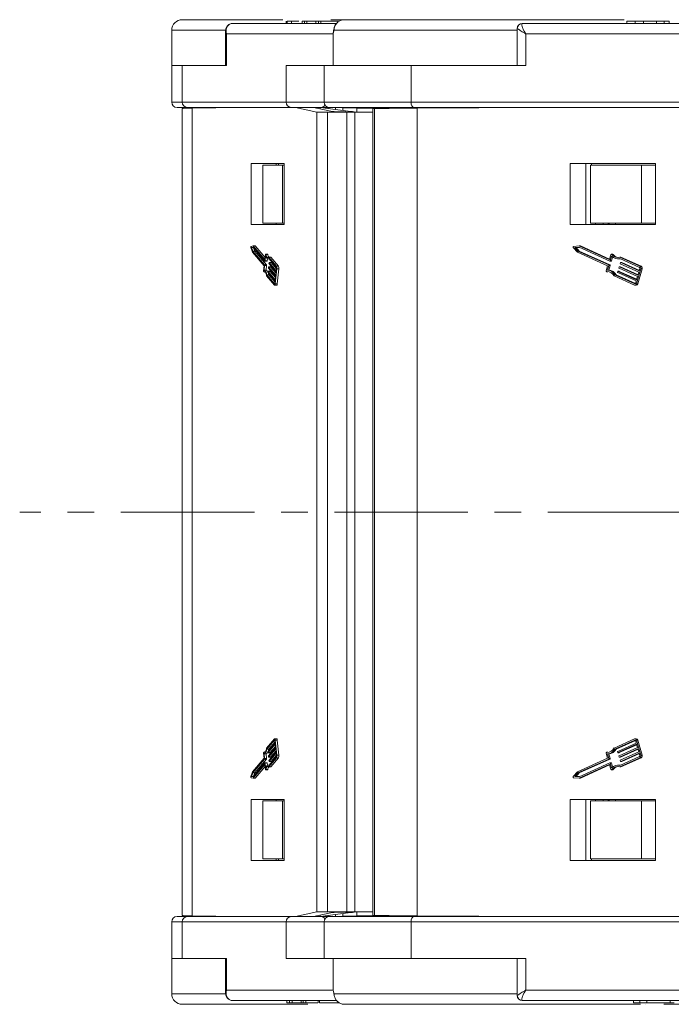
# Model space of a CAD drawing. Header units: millimetres. Extents: x 2816 to 3738, y -75 to 577.
# Tile 3 of 49: x 3105 to 3167, y 76 to 170. Entities that reach past the tile are written whole.
import ezdxf

# ---------------------------------------------------------------- set-up
doc = ezdxf.new("R2010")
doc.units = ezdxf.units.MM
doc.linetypes.add('CENTERX2', pattern=[20.32, 12.7, -2.54, 2.54, -2.54])

msp = doc.modelspace()

# ---------------------------------------------------------------- linework, layer by layer
at = {"color": 7, "linetype": 'Continuous', "lineweight": 15}
for p, q in [((3120.896, 170.081), (3130.478, 170.081)), ((3125.712, 169.731), (3135.592, 169.731)), ((3130.78, 169.956), (3130.78, 169.731)), ((3130.897, 169.931), (3130.897, 169.731)), ((3131.309, 169.931), (3131.309, 169.731)), ((3132.304, 169.931), (3132.304, 169.731)), ((3132.544, 169.931), (3132.304, 169.931)), ((3132.544, 169.931), (3132.544, 169.731)), ((3132.753, 169.931), (3132.544, 169.931)), ((3132.753, 169.931), (3132.753, 169.731)), ((3133.601, 169.931), (3132.753, 169.931)), ((3133.601, 169.931), (3133.601, 169.731)), ((3133.857, 169.931), (3133.601, 169.931)), ((3133.857, 169.931), (3133.857, 169.731)), ((3134.097, 169.931), (3133.857, 169.931)), ((3134.097, 169.931), (3134.097, 169.731)), ((3135.844, 169.931), (3134.097, 169.931)), ((3134.909, 169.931), (3134.909, 169.956)), ((3135.038, 170.081), (3136.318, 170.081)), ((3136.318, 170.081), (3136.314, 170.081)), ((3136.318, 170.081), (3162.963, 170.081)), ((3153.281, 169.731), (3153.289, 169.731)), ((3153.289, 169.731), (3180.237, 169.731)), ((3163.203, 169.956), (3163.203, 169.731)), ((3164.021, 169.931), (3164.021, 169.731)), ((3164.796, 169.931), (3164.796, 169.731)), ((3166.029, 169.931), (3166.029, 169.731)), ((3166.77, 169.931), (3166.77, 169.731)), ((3167.241, 169.731), (3167.241, 169.956)), ((3119.896, 169.081), (3119.896, 165.731)), ((3124.982, 169.081), (3119.896, 169.081)), ((3125.011, 168.992), (3125.011, 165.731)), ((3125.111, 168.731), (3125.111, 165.731)), ((3135.256, 168.731), (3125.111, 168.731)), ((3135.256, 168.731), (3135.256, 165.731)), ((3152.781, 169.081), (3135.331, 169.081)), ((3152.781, 169.231), (3152.781, 165.731)), ((3152.781, 169.231), (3152.791, 169.231)), ((3153.608, 168.731), (3153.608, 165.731)), ((3179.932, 168.731), (3153.608, 168.731)), ((3119.897, 165.731), (3119.896, 165.731)), ((3119.897, 165.731), (3119.897, 162.231)), ((3119.897, 165.731), (3120.897, 165.731)), ((3120.897, 165.731), (3125.111, 165.731)), ((3120.897, 165.731), (3120.897, 162.231)), ((3130.787, 162.231), (3130.787, 165.731)), ((3135.256, 165.731), (3130.787, 165.731)), ((3134.402, 165.731), (3134.402, 162.231)), ((3135.256, 165.731), (3142.673, 165.731)), ((3142.673, 165.731), (3153.608, 165.731)), ((3142.673, 165.731), (3142.673, 162.231)), ((3119.897, 162.231), (3120.897, 162.231)), ((3120.897, 162.231), (3130.787, 162.231)), ((3130.787, 162.231), (3134.402, 162.231)), ((3134.402, 162.231), (3142.673, 162.231)), ((3142.673, 162.231), (3168.335, 162.231)), ((3121.372, 161.731), (3120.397, 161.731)), ((3120.883, 161.634), (3120.883, 123.231)), ((3120.883, 161.634), (3120.883, 123.231)), ((3131.262, 161.731), (3121.372, 161.731)), ((3126.373, 161.731), (3121.847, 161.661)), ((3121.847, 123.231), (3121.847, 161.661)), ((3126.198, 161.728), (3126.21, 161.731)), ((3134.093, 161.731), (3131.262, 161.731)), ((3133.722, 161.281), (3131.68, 161.731)), ((3133.39, 161.731), (3135.053, 161.365)), ((3133.722, 123.231), (3133.722, 161.281)), ((3133.722, 161.281), (3134.719, 161.281)), ((3136.688, 161.387), (3134.028, 161.731)), ((3134.028, 161.731), (3134.028, 161.591)), ((3134.902, 161.731), (3134.093, 161.731)), ((3134.719, 161.281), (3134.719, 123.231)), ((3136.566, 161.281), (3134.719, 161.281)), ((3134.862, 161.623), (3134.862, 161.731)), ((3142.966, 161.731), (3134.902, 161.731)), ((3135.5, 161.541), (3135.5, 161.731)), ((3135.85, 161.312), (3136.482, 161.3)), ((3136.188, 161.452), (3136.188, 161.731)), ((3137.509, 161.661), (3136.188, 161.682)), ((3136.566, 123.231), (3136.566, 161.281)), ((3137.323, 161.281), (3136.566, 161.281)), ((3136.688, 161.387), (3136.688, 161.296)), ((3137.323, 161.281), (3137.323, 123.231)), ((3137.334, 161.281), (3137.323, 161.281)), ((3137.334, 161.281), (3137.334, 123.231)), ((3139.027, 161.281), (3137.334, 161.281)), ((3137.509, 161.281), (3137.509, 161.661)), ((3139.027, 161.632), (3139.027, 123.231)), ((3139.19, 161.634), (3139.19, 123.231)), ((3168.628, 161.731), (3142.966, 161.731)), ((3155.004, 161.731), (3143.261, 161.661)), ((3143.261, 123.231), (3143.261, 161.661)), ((3154.401, 161.727), (3154.443, 161.731)), ((3130.587, 156.381), (3127.466, 156.381)), ((3127.466, 156.381), (3127.466, 150.581)), ((3128.565, 150.731), (3128.565, 156.231)), ((3130.438, 156.231), (3128.565, 156.231)), ((3129.841, 156.231), (3129.841, 156.381)), ((3130.049, 156.231), (3130.049, 156.381)), ((3130.438, 150.731), (3130.438, 156.231)), ((3130.587, 156.231), (3130.438, 156.231)), ((3130.587, 150.581), (3130.587, 156.381)), ((3165.939, 156.381), (3157.839, 156.381)), ((3157.839, 156.381), (3157.839, 150.581)), ((3159.305, 150.581), (3159.305, 156.381)), ((3159.753, 150.731), (3159.753, 156.231)), ((3164.612, 156.231), (3159.753, 156.231)), ((3159.845, 156.231), (3159.845, 156.381)), ((3164.612, 150.731), (3164.612, 156.231)), ((3165.939, 156.231), (3164.612, 156.231)), ((3165.939, 150.581), (3165.939, 156.381)), ((3127.466, 150.581), (3130.587, 150.581)), ((3130.438, 150.731), (3128.565, 150.731)), ((3129.841, 150.581), (3129.841, 150.731)), ((3130.587, 150.731), (3130.438, 150.731)), ((3157.839, 150.581), (3165.939, 150.581)), ((3164.612, 150.731), (3159.753, 150.731)), ((3160.249, 150.581), (3160.249, 150.731)), ((3160.978, 150.581), (3160.978, 150.731)), ((3161.431, 150.581), (3161.431, 150.731)), ((3161.526, 150.581), (3161.526, 150.731)), ((3162.15, 150.731), (3162.15, 150.581)), ((3165.939, 150.731), (3164.612, 150.731)), ((3127.429, 148.403), (3127.581, 147.948)), ((3127.649, 148.547), (3127.442, 148.513)), ((3127.643, 148.418), (3127.49, 148.393)), ((3127.49, 148.393), (3127.602, 148.059)), ((3127.49, 148.393), (3127.665, 148.393)), ((3127.602, 148.059), (3128.73, 146.739)), ((3127.602, 148.059), (3127.792, 148.059)), ((3128.771, 147.099), (3127.643, 148.418)), ((3128.747, 147.262), (3127.649, 148.547)), ((3127.649, 148.547), (3127.839, 148.547)), ((3127.691, 148.363), (3127.792, 148.059)), ((3127.792, 148.059), (3128.92, 146.739)), ((3128.779, 147.448), (3127.839, 148.547)), ((3158.12, 148.403), (3158.514, 147.948)), ((3158.691, 148.547), (3158.153, 148.513)), ((3158.676, 148.418), (3158.279, 148.393)), ((3158.279, 148.393), (3158.569, 148.059)), ((3158.279, 148.393), (3158.397, 148.393)), ((3158.69, 148.412), (3158.397, 148.393)), ((3158.397, 148.393), (3158.686, 148.059)), ((3158.569, 148.059), (3161.495, 146.739)), ((3158.569, 148.059), (3158.686, 148.059)), ((3161.602, 147.099), (3158.676, 148.418)), ((3158.686, 148.059), (3161.612, 146.739)), ((3161.54, 147.262), (3158.691, 148.547)), ((3158.691, 148.547), (3158.809, 148.547)), ((3161.578, 147.298), (3158.809, 148.547)), ((3127.581, 147.948), (3128.688, 146.652)), ((3128.747, 147.262), (3128.754, 147.262)), ((3128.809, 147.715), (3128.76, 147.281)), ((3128.836, 147.581), (3128.784, 147.118)), ((3128.784, 147.118), (3128.974, 147.118)), ((3129.018, 147.757), (3128.828, 147.757)), ((3128.842, 147.738), (3129.032, 147.738)), ((3128.999, 147.34), (3128.974, 147.118)), ((3129.054, 147.326), (3129.158, 147.326)), ((3129.863, 146.5), (3129.132, 147.355)), ((3129.876, 146.62), (3129.134, 147.489)), ((3129.134, 147.489), (3129.324, 147.489)), ((3130.066, 146.62), (3129.324, 147.489)), ((3158.514, 147.948), (3161.387, 146.652)), ((3161.54, 147.262), (3161.558, 147.262)), ((3161.702, 147.715), (3161.573, 147.281)), ((3161.772, 147.581), (3161.635, 147.118)), ((3161.635, 147.118), (3161.752, 147.118)), ((3161.867, 147.757), (3161.75, 147.757)), ((3161.864, 147.497), (3161.752, 147.118)), ((3161.787, 147.738), (3161.904, 147.738)), ((3162.336, 147.326), (3162.453, 147.326)), ((3164.435, 146.5), (3162.539, 147.355)), ((3164.471, 146.62), (3162.545, 147.489)), ((3162.545, 147.489), (3162.662, 147.489)), ((3164.588, 146.62), (3162.662, 147.489)), ((3128.688, 146.652), (3128.635, 146.188)), ((3128.736, 146.698), (3128.683, 146.234)), ((3128.683, 146.234), (3128.873, 146.234)), ((3128.73, 146.739), (3128.92, 146.739)), ((3128.736, 146.698), (3128.926, 146.698)), ((3128.774, 147.097), (3128.964, 147.097)), ((3128.926, 146.698), (3128.873, 146.234)), ((3129.101, 146.474), (3129.108, 146.534)), ((3129.786, 145.639), (3129.107, 146.433)), ((3129.308, 146.555), (3129.118, 146.555)), ((3129.121, 146.553), (3129.799, 145.759)), ((3129.121, 146.553), (3129.311, 146.553)), ((3129.149, 146.893), (3129.156, 146.953)), ((3129.834, 146.058), (3129.155, 146.853)), ((3129.355, 146.974), (3129.165, 146.974)), ((3129.169, 146.972), (3129.847, 146.178)), ((3129.169, 146.972), (3129.359, 146.972)), ((3129.311, 146.553), (3129.822, 145.955)), ((3129.359, 146.972), (3129.87, 146.375)), ((3129.748, 144.935), (3129.912, 146.374)), ((3129.847, 146.178), (3129.875, 146.418)), ((3129.876, 146.62), (3130.066, 146.62)), ((3129.912, 146.374), (3130.102, 146.374)), ((3129.938, 144.935), (3130.102, 146.374)), ((3161.387, 146.652), (3161.25, 146.188)), ((3161.511, 146.698), (3161.373, 146.234)), ((3161.373, 146.234), (3161.491, 146.234)), ((3161.628, 146.698), (3161.491, 146.234)), ((3161.495, 146.739), (3161.612, 146.739)), ((3161.511, 146.698), (3161.628, 146.698)), ((3161.61, 147.097), (3161.728, 147.097)), ((3162.459, 146.474), (3162.477, 146.534)), ((3164.235, 145.639), (3162.475, 146.433)), ((3162.619, 146.555), (3162.501, 146.555)), ((3162.51, 146.553), (3164.271, 145.759)), ((3162.51, 146.553), (3162.628, 146.553)), ((3162.584, 146.893), (3162.601, 146.953)), ((3164.36, 146.058), (3162.599, 146.853)), ((3162.743, 146.974), (3162.626, 146.974)), ((3162.628, 146.553), (3164.285, 145.805)), ((3162.635, 146.972), (3164.395, 146.178)), ((3162.635, 146.972), (3162.752, 146.972)), ((3162.752, 146.972), (3164.409, 146.225)), ((3164.137, 144.935), (3164.563, 146.374)), ((3164.255, 144.935), (3164.681, 146.374)), ((3164.395, 146.178), (3164.466, 146.418)), ((3164.471, 146.62), (3164.588, 146.62)), ((3164.563, 146.374), (3164.681, 146.374)), ((3128.654, 146.102), (3128.713, 146.102)), ((3128.656, 146.102), (3128.712, 146.102)), ((3128.929, 145.69), (3129.671, 144.821)), ((3128.954, 145.796), (3129.685, 144.941)), ((3128.954, 145.796), (3129.144, 145.796)), ((3129.053, 146.054), (3129.06, 146.114)), ((3129.738, 145.219), (3129.059, 146.013)), ((3129.26, 146.135), (3129.07, 146.135)), ((3129.073, 146.133), (3129.752, 145.339)), ((3129.073, 146.133), (3129.263, 146.133)), ((3129.144, 145.796), (3129.726, 145.115)), ((3129.263, 146.133), (3129.774, 145.535)), ((3129.752, 145.339), (3129.786, 145.639)), ((3129.799, 145.759), (3129.834, 146.058)), ((3161.298, 146.102), (3161.415, 146.102)), ((3161.303, 146.102), (3161.42, 146.102)), ((3161.415, 146.102), (3161.42, 146.102)), ((3162.012, 145.69), (3163.938, 144.821)), ((3162.078, 145.796), (3163.974, 144.941)), ((3162.078, 145.796), (3162.195, 145.796)), ((3162.195, 145.796), (3164.035, 144.966)), ((3162.335, 146.054), (3162.353, 146.114)), ((3164.111, 145.219), (3162.351, 146.013)), ((3162.495, 146.135), (3162.377, 146.135)), ((3162.386, 146.133), (3164.147, 145.339)), ((3162.386, 146.133), (3162.503, 146.133)), ((3162.503, 146.133), (3164.16, 145.385)), ((3164.147, 145.339), (3164.235, 145.639)), ((3164.271, 145.759), (3164.36, 146.058)), ((3129.685, 144.941), (3129.699, 144.941)), ((3129.692, 144.809), (3129.882, 144.809)), ((3129.711, 144.979), (3129.738, 145.219)), ((3129.748, 144.935), (3129.938, 144.935)), ((3163.974, 144.941), (3164.009, 144.941)), ((3163.992, 144.809), (3164.109, 144.809)), ((3164.04, 144.979), (3164.111, 145.219)), ((3164.137, 144.935), (3164.255, 144.935)), ((3120.883, 123.231), (3120.883, 84.828)), ((3120.883, 123.231), (3120.883, 84.828)), ((3121.847, 84.801), (3121.847, 123.231)), ((3133.722, 85.181), (3133.722, 123.231)), ((3134.719, 123.231), (3134.719, 85.181)), ((3136.566, 85.181), (3136.566, 123.231)), ((3137.323, 123.231), (3137.323, 85.181)), ((3137.334, 123.231), (3137.334, 85.181)), ((3139.027, 123.231), (3139.027, 84.83)), ((3139.19, 123.231), (3139.19, 84.828)), ((3143.261, 84.801), (3143.261, 123.231)), ((3129.671, 101.641), (3128.929, 100.772)), ((3129.685, 101.521), (3128.954, 100.666)), ((3129.059, 100.449), (3129.738, 101.243)), ((3129.726, 101.347), (3129.144, 100.666)), ((3129.685, 101.521), (3129.699, 101.521)), ((3129.882, 101.653), (3129.692, 101.653)), ((3129.738, 101.243), (3129.711, 101.483)), ((3129.912, 100.088), (3129.748, 101.527)), ((3129.748, 101.527), (3129.938, 101.527)), ((3130.102, 100.088), (3129.938, 101.527)), ((3163.938, 101.641), (3162.012, 100.772)), ((3163.974, 101.521), (3162.078, 100.666)), ((3164.035, 101.496), (3162.195, 100.666)), ((3162.351, 100.449), (3164.111, 101.243)), ((3163.974, 101.521), (3164.009, 101.521)), ((3164.109, 101.653), (3163.992, 101.653)), ((3164.111, 101.243), (3164.04, 101.483)), ((3164.563, 100.088), (3164.137, 101.527)), ((3164.137, 101.527), (3164.255, 101.527)), ((3164.681, 100.088), (3164.255, 101.527)), ((3128.635, 100.274), (3128.688, 99.81)), ((3128.713, 100.36), (3128.654, 100.36)), ((3128.656, 100.36), (3128.712, 100.36)), ((3128.954, 100.666), (3129.144, 100.666)), ((3129.06, 100.348), (3129.053, 100.408)), ((3129.07, 100.327), (3129.26, 100.327)), ((3129.752, 101.123), (3129.073, 100.329)), ((3129.073, 100.329), (3129.263, 100.329)), ((3129.107, 100.029), (3129.786, 100.824)), ((3129.799, 100.704), (3129.121, 99.909)), ((3129.155, 99.61), (3129.834, 100.404)), ((3129.847, 100.284), (3129.169, 99.49)), ((3129.774, 100.927), (3129.263, 100.329)), ((3129.822, 100.507), (3129.311, 99.909)), ((3129.786, 100.824), (3129.752, 101.123)), ((3129.834, 100.404), (3129.799, 100.704)), ((3129.875, 100.044), (3129.847, 100.284)), ((3161.25, 100.274), (3161.387, 99.81)), ((3161.415, 100.36), (3161.298, 100.36)), ((3161.303, 100.36), (3161.42, 100.36)), ((3161.42, 100.36), (3161.415, 100.36)), ((3162.078, 100.666), (3162.195, 100.666)), ((3162.353, 100.348), (3162.335, 100.408)), ((3162.377, 100.327), (3162.495, 100.327)), ((3164.147, 101.123), (3162.386, 100.329)), ((3162.386, 100.329), (3162.503, 100.329)), ((3162.475, 100.029), (3164.235, 100.824)), ((3164.16, 101.077), (3162.503, 100.329)), ((3164.271, 100.704), (3162.51, 99.909)), ((3162.599, 99.61), (3164.36, 100.404)), ((3164.285, 100.657), (3162.628, 99.909)), ((3164.395, 100.284), (3162.635, 99.49)), ((3164.235, 100.824), (3164.147, 101.123)), ((3164.36, 100.404), (3164.271, 100.704)), ((3164.466, 100.044), (3164.395, 100.284)), ((3128.688, 99.81), (3127.581, 98.515)), ((3128.73, 99.723), (3127.602, 98.404)), ((3127.643, 98.044), (3128.771, 99.364)), ((3128.92, 99.723), (3127.792, 98.404)), ((3128.683, 100.228), (3128.736, 99.764)), ((3128.683, 100.228), (3128.873, 100.228)), ((3128.73, 99.723), (3128.92, 99.723)), ((3128.736, 99.764), (3128.926, 99.764)), ((3128.964, 99.366), (3128.774, 99.366)), ((3128.784, 99.345), (3128.836, 98.881)), ((3128.784, 99.345), (3128.974, 99.345)), ((3128.873, 100.228), (3128.926, 99.764)), ((3128.974, 99.345), (3128.999, 99.122)), ((3129.108, 99.929), (3129.101, 99.988)), ((3129.118, 99.908), (3129.308, 99.908)), ((3129.121, 99.909), (3129.311, 99.909)), ((3129.132, 99.107), (3129.863, 99.962)), ((3129.134, 98.973), (3129.876, 99.842)), ((3129.156, 99.509), (3129.149, 99.569)), ((3129.165, 99.488), (3129.355, 99.488)), ((3129.169, 99.49), (3129.359, 99.49)), ((3129.324, 98.973), (3130.066, 99.842)), ((3129.87, 100.088), (3129.359, 99.49)), ((3129.876, 99.842), (3130.066, 99.842)), ((3129.912, 100.088), (3130.102, 100.088)), ((3161.387, 99.81), (3158.514, 98.515)), ((3161.495, 99.723), (3158.569, 98.404)), ((3158.676, 98.044), (3161.602, 99.364)), ((3161.612, 99.723), (3158.686, 98.404)), ((3161.373, 100.228), (3161.511, 99.764)), ((3161.373, 100.228), (3161.491, 100.228)), ((3161.491, 100.228), (3161.628, 99.764)), ((3161.495, 99.723), (3161.612, 99.723)), ((3161.511, 99.764), (3161.628, 99.764)), ((3161.728, 99.366), (3161.61, 99.366)), ((3161.635, 99.345), (3161.772, 98.881)), ((3161.635, 99.345), (3161.752, 99.345)), ((3161.752, 99.345), (3161.864, 98.966)), ((3162.477, 99.929), (3162.459, 99.988)), ((3162.501, 99.908), (3162.619, 99.908)), ((3162.51, 99.909), (3162.628, 99.909)), ((3162.539, 99.107), (3164.435, 99.962)), ((3162.545, 98.973), (3164.471, 99.842)), ((3162.601, 99.509), (3162.584, 99.569)), ((3162.626, 99.488), (3162.743, 99.488)), ((3162.635, 99.49), (3162.752, 99.49)), ((3162.662, 98.973), (3164.588, 99.842)), ((3164.409, 100.237), (3162.752, 99.49)), ((3164.471, 99.842), (3164.588, 99.842)), ((3164.563, 100.088), (3164.681, 100.088)), ((3127.581, 98.515), (3127.429, 98.06)), ((3127.602, 98.404), (3127.49, 98.069)), ((3127.602, 98.404), (3127.792, 98.404)), ((3127.649, 97.915), (3128.747, 99.2)), ((3127.792, 98.404), (3127.691, 98.099)), ((3127.839, 97.915), (3128.779, 99.015)), ((3128.747, 99.2), (3128.754, 99.2)), ((3128.76, 99.181), (3128.809, 98.747)), ((3128.828, 98.705), (3129.018, 98.705)), ((3128.842, 98.724), (3129.032, 98.724)), ((3129.158, 99.137), (3129.054, 99.137)), ((3129.134, 98.973), (3129.324, 98.973)), ((3158.514, 98.515), (3158.12, 98.06)), ((3158.569, 98.404), (3158.279, 98.069)), ((3158.686, 98.404), (3158.397, 98.069)), ((3158.569, 98.404), (3158.686, 98.404)), ((3158.691, 97.915), (3161.54, 99.2)), ((3158.809, 97.915), (3161.578, 99.164)), ((3161.54, 99.2), (3161.558, 99.2)), ((3161.573, 99.181), (3161.702, 98.747)), ((3161.75, 98.705), (3161.867, 98.705)), ((3161.787, 98.724), (3161.904, 98.724)), ((3162.453, 99.137), (3162.336, 99.137)), ((3162.545, 98.973), (3162.662, 98.973)), ((3127.442, 97.949), (3127.649, 97.915)), ((3127.49, 98.069), (3127.643, 98.044)), ((3127.49, 98.069), (3127.665, 98.069)), ((3127.649, 97.915), (3127.839, 97.915)), ((3158.153, 97.949), (3158.691, 97.915)), ((3158.279, 98.069), (3158.676, 98.044)), ((3158.279, 98.069), (3158.397, 98.069)), ((3158.397, 98.069), (3158.69, 98.05)), ((3158.691, 97.915), (3158.809, 97.915)), ((3127.466, 95.881), (3127.466, 90.081)), ((3130.587, 95.881), (3127.466, 95.881)), ((3128.565, 95.731), (3128.565, 90.231)), ((3130.438, 95.731), (3128.565, 95.731)), ((3129.841, 95.731), (3129.841, 95.881)), ((3130.438, 95.731), (3130.438, 90.231)), ((3130.587, 95.731), (3130.438, 95.731)), ((3130.587, 90.081), (3130.587, 95.881)), ((3157.839, 95.881), (3157.839, 90.081)), ((3165.939, 95.881), (3157.839, 95.881)), ((3159.305, 90.081), (3159.305, 95.881)), ((3159.753, 95.731), (3159.753, 90.231)), ((3164.612, 95.731), (3159.753, 95.731)), ((3160.249, 95.731), (3160.249, 95.881)), ((3160.978, 95.731), (3160.978, 95.881)), ((3161.431, 95.731), (3161.431, 95.881)), ((3161.526, 95.731), (3161.526, 95.881)), ((3162.15, 95.881), (3162.15, 95.731)), ((3164.612, 95.731), (3164.612, 90.231)), ((3165.939, 95.731), (3164.612, 95.731)), ((3165.939, 90.081), (3165.939, 95.881)), ((3127.466, 90.081), (3130.587, 90.081)), ((3130.438, 90.231), (3128.565, 90.231)), ((3129.841, 90.081), (3129.841, 90.231)), ((3130.049, 90.231), (3130.049, 90.081)), ((3130.587, 90.231), (3130.438, 90.231)), ((3157.839, 90.081), (3165.939, 90.081)), ((3164.612, 90.231), (3159.753, 90.231)), ((3159.845, 90.231), (3159.845, 90.081)), ((3165.939, 90.231), (3164.612, 90.231)), ((3121.372, 84.731), (3120.397, 84.731)), ((3131.262, 84.731), (3121.372, 84.731)), ((3121.847, 84.801), (3126.373, 84.731)), ((3126.21, 84.731), (3126.198, 84.734)), ((3134.093, 84.731), (3131.262, 84.731)), ((3131.68, 84.731), (3133.722, 85.181)), ((3135.053, 85.097), (3133.39, 84.731)), ((3134.719, 85.181), (3133.722, 85.181)), ((3134.028, 84.731), (3136.688, 85.075)), ((3134.028, 84.872), (3134.028, 84.731)), ((3134.862, 84.731), (3134.093, 84.731)), ((3134.719, 85.181), (3136.566, 85.181)), ((3134.862, 84.839), (3134.862, 84.731)), ((3142.966, 84.731), (3134.902, 84.731)), ((3135.5, 84.731), (3135.5, 84.921)), ((3136.482, 85.162), (3135.85, 85.15)), ((3136.188, 84.731), (3136.188, 85.01)), ((3136.188, 84.78), (3137.509, 84.801)), ((3136.566, 85.181), (3137.323, 85.181)), ((3136.688, 85.075), (3136.688, 85.166)), ((3137.323, 85.181), (3137.334, 85.181)), ((3137.334, 85.181), (3139.027, 85.181)), ((3137.509, 84.801), (3137.509, 85.181)), ((3168.628, 84.731), (3142.966, 84.731)), ((3143.261, 84.801), (3155.004, 84.731)), ((3154.443, 84.731), (3154.401, 84.735)), ((3119.897, 84.231), (3119.897, 80.731)), ((3119.897, 84.231), (3120.897, 84.231)), ((3120.897, 84.231), (3130.787, 84.231)), ((3120.897, 80.731), (3120.897, 84.231)), ((3130.787, 84.231), (3130.787, 80.731)), ((3130.787, 84.231), (3134.402, 84.231)), ((3134.402, 84.231), (3134.402, 80.731)), ((3134.402, 84.231), (3142.673, 84.231)), ((3142.673, 84.231), (3168.335, 84.231)), ((3142.673, 80.731), (3142.673, 84.231)), ((3119.896, 80.731), (3119.896, 77.381)), ((3119.897, 80.731), (3119.896, 80.731)), ((3119.897, 80.731), (3120.897, 80.731)), ((3120.897, 80.731), (3125.111, 80.731)), ((3125.011, 80.731), (3125.011, 77.474)), ((3125.111, 77.731), (3125.111, 80.731)), ((3135.256, 80.731), (3130.787, 80.731)), ((3135.256, 77.731), (3135.256, 80.731)), ((3138.178, 80.731), (3135.256, 80.731)), ((3138.178, 80.731), (3142.673, 80.731)), ((3142.673, 80.731), (3153.608, 80.731)), ((3152.781, 80.731), (3152.781, 77.231)), ((3153.608, 77.731), (3153.608, 80.731)), ((3124.984, 77.381), (3119.896, 77.381)), ((3135.256, 77.731), (3125.111, 77.731)), ((3152.781, 77.381), (3135.331, 77.381)), ((3152.781, 77.231), (3152.791, 77.231)), ((3179.932, 77.731), (3153.608, 77.731)), ((3120.896, 76.381), (3132.863, 76.381)), ((3125.712, 76.731), (3135.611, 76.731)), ((3130.864, 76.531), (3130.864, 76.731)), ((3130.864, 76.531), (3131.104, 76.531)), ((3131.104, 76.531), (3131.104, 76.731)), ((3131.104, 76.531), (3131.36, 76.531)), ((3131.36, 76.531), (3131.36, 76.731)), ((3131.36, 76.531), (3132.208, 76.531)), ((3132.208, 76.531), (3132.208, 76.731)), ((3132.208, 76.531), (3132.416, 76.531)), ((3132.416, 76.531), (3132.416, 76.731)), ((3132.416, 76.531), (3132.657, 76.531)), ((3132.657, 76.531), (3132.657, 76.731)), ((3132.657, 76.531), (3133.792, 76.531)), ((3133.846, 76.731), (3133.846, 76.506)), ((3133.967, 76.531), (3133.967, 76.731)), ((3134.633, 76.506), (3134.633, 76.531)), ((3136.318, 76.381), (3136.314, 76.381)), ((3136.318, 76.381), (3164.504, 76.381)), ((3153.281, 76.731), (3153.289, 76.731)), ((3153.289, 76.731), (3180.236, 76.731)), ((3157.89, 76.381), (3157.886, 76.381)), ((3163.839, 76.531), (3163.839, 76.731)), ((3163.839, 76.531), (3164.462, 76.531)), ((3164.462, 76.531), (3164.462, 76.731)), ((3164.462, 76.531), (3165.126, 76.531)), ((3165.026, 76.381), (3165.024, 76.381)), ((3165.126, 76.531), (3165.126, 76.731)), ((3165.126, 76.531), (3167.328, 76.531)), ((3166.365, 76.506), (3166.365, 76.531)), ((3166.739, 76.381), (3171.042, 76.381)), ((3167.328, 76.531), (3167.328, 76.731)), ((3167.328, 76.531), (3167.719, 76.531))]:
    msp.add_line(p, q, dxfattribs=at)
at = {"color": 1, "linetype": 'CENTERX2', "lineweight": 13}
msp.add_line((3656.082, 123.231), (3105.421, 123.231), dxfattribs=at)
at = {"color": 7, "linetype": 'Continuous', "lineweight": 15, "flags": 128}
for points in [[(3142.966, 161.731), (3142.909, 161.741), (3142.854, 161.769), (3142.803, 161.815), (3142.759, 161.878), (3142.723, 161.953), (3142.695, 162.04), (3142.679, 162.134), (3142.673, 162.231)], [(3128.76, 147.281), (3128.759, 147.276), (3128.758, 147.271), (3128.756, 147.266), (3128.755, 147.263), (3128.753, 147.261), (3128.751, 147.26), (3128.749, 147.261), (3128.747, 147.262)], [(3128.784, 147.118), (3128.783, 147.112), (3128.781, 147.107), (3128.78, 147.103), (3128.778, 147.1), (3128.777, 147.098), (3128.775, 147.097), (3128.773, 147.097), (3128.771, 147.099)], [(3128.842, 147.738), (3128.838, 147.748), (3128.834, 147.754), (3128.829, 147.757), (3128.824, 147.756), (3128.819, 147.75), (3128.815, 147.741), (3128.812, 147.729), (3128.809, 147.715)], [(3129.132, 147.355), (3129.093, 147.333), (3129.054, 147.326), (3129.015, 147.333), (3128.976, 147.355), (3128.938, 147.391), (3128.902, 147.442), (3128.868, 147.505), (3128.836, 147.581)], [(3129.134, 147.489), (3129.095, 147.463), (3129.056, 147.453), (3129.016, 147.461), (3128.978, 147.485), (3128.94, 147.526), (3128.905, 147.582), (3128.872, 147.654), (3128.842, 147.738)], [(3128.974, 147.118), (3128.973, 147.112), (3128.972, 147.107), (3128.97, 147.103), (3128.968, 147.1), (3128.967, 147.098), (3128.965, 147.097), (3128.964, 147.097)], [(3129.032, 147.738), (3129.028, 147.748), (3129.024, 147.754), (3129.019, 147.757), (3129.018, 147.757)], [(3128.635, 146.188), (3128.634, 146.172), (3128.634, 146.156), (3128.635, 146.141), (3128.638, 146.127), (3128.642, 146.116), (3128.646, 146.107), (3128.651, 146.103), (3128.656, 146.102)], [(3128.683, 146.234), (3128.722, 146.227), (3128.761, 146.206), (3128.799, 146.169), (3128.835, 146.119), (3128.869, 146.056), (3128.901, 145.98), (3128.929, 145.893), (3128.954, 145.796)], [(3129.108, 146.534), (3129.109, 146.539), (3129.11, 146.544), (3129.112, 146.548), (3129.113, 146.552), (3129.115, 146.554), (3129.117, 146.555), (3129.119, 146.554), (3129.121, 146.553)], [(3129.156, 146.953), (3129.157, 146.959), (3129.158, 146.964), (3129.16, 146.968), (3129.161, 146.971), (3129.163, 146.973), (3129.165, 146.974), (3129.167, 146.974), (3129.169, 146.972)], [(3129.308, 146.555), (3129.309, 146.554), (3129.311, 146.553)], [(3129.355, 146.974), (3129.357, 146.974), (3129.359, 146.972)], [(3162.619, 146.555), (3162.623, 146.554), (3162.628, 146.553)], [(3162.743, 146.974), (3162.747, 146.974), (3162.752, 146.972)], [(3128.656, 146.102), (3128.695, 146.106), (3128.735, 146.093), (3128.773, 146.062), (3128.81, 146.016), (3128.845, 145.955), (3128.876, 145.879), (3128.905, 145.79), (3128.929, 145.69)], [(3129.06, 146.114), (3129.061, 146.12), (3129.062, 146.125), (3129.064, 146.129), (3129.065, 146.132), (3129.067, 146.134), (3129.069, 146.135), (3129.071, 146.135), (3129.073, 146.133)], [(3129.093, 145.974), (3129.119, 145.893), (3129.144, 145.796)], [(3129.26, 146.135), (3129.261, 146.135), (3129.263, 146.133)], [(3162.495, 146.135), (3162.499, 146.135), (3162.503, 146.133)], [(3129.671, 144.821), (3129.683, 144.812), (3129.694, 144.81), (3129.706, 144.815), (3129.717, 144.827), (3129.727, 144.846), (3129.736, 144.871), (3129.743, 144.901), (3129.748, 144.935)], [(3129.685, 144.941), (3129.689, 144.938), (3129.693, 144.937), (3129.697, 144.939), (3129.7, 144.943), (3129.704, 144.949), (3129.706, 144.958), (3129.709, 144.968), (3129.711, 144.979)], [(3129.882, 144.809), (3129.884, 144.81), (3129.896, 144.815), (3129.907, 144.827), (3129.917, 144.846), (3129.926, 144.871), (3129.933, 144.901), (3129.938, 144.935)], [(3129.748, 101.527), (3129.743, 101.561), (3129.736, 101.591), (3129.727, 101.616), (3129.717, 101.635), (3129.706, 101.647), (3129.694, 101.653), (3129.683, 101.65), (3129.671, 101.641)], [(3129.711, 101.483), (3129.709, 101.494), (3129.706, 101.504), (3129.704, 101.513), (3129.7, 101.519), (3129.697, 101.523), (3129.693, 101.525), (3129.689, 101.524), (3129.685, 101.521)], [(3129.938, 101.527), (3129.933, 101.561), (3129.926, 101.591), (3129.917, 101.616), (3129.907, 101.635), (3129.896, 101.647), (3129.884, 101.653), (3129.882, 101.653)], [(3128.656, 100.36), (3128.651, 100.359), (3128.646, 100.355), (3128.642, 100.347), (3128.638, 100.335), (3128.635, 100.321), (3128.634, 100.306), (3128.634, 100.29), (3128.635, 100.274)], [(3128.929, 100.772), (3128.905, 100.672), (3128.876, 100.583), (3128.845, 100.508), (3128.81, 100.446), (3128.773, 100.4), (3128.735, 100.37), (3128.695, 100.356), (3128.656, 100.36)], [(3128.954, 100.666), (3128.929, 100.569), (3128.901, 100.482), (3128.869, 100.406), (3128.835, 100.343), (3128.799, 100.293), (3128.761, 100.257), (3128.722, 100.235), (3128.683, 100.228)], [(3129.073, 100.329), (3129.071, 100.328), (3129.069, 100.327), (3129.067, 100.328), (3129.065, 100.33), (3129.064, 100.333), (3129.062, 100.338), (3129.061, 100.343), (3129.06, 100.348)], [(3129.144, 100.666), (3129.119, 100.569), (3129.093, 100.488)], [(3129.263, 100.329), (3129.261, 100.328), (3129.26, 100.327)], [(3162.503, 100.329), (3162.499, 100.328), (3162.495, 100.327)], [(3128.771, 99.364), (3128.773, 99.365), (3128.775, 99.366), (3128.777, 99.365), (3128.778, 99.363), (3128.78, 99.359), (3128.781, 99.355), (3128.783, 99.35), (3128.784, 99.345)], [(3128.964, 99.366), (3128.965, 99.366), (3128.967, 99.365), (3128.968, 99.363), (3128.97, 99.359), (3128.972, 99.355), (3128.973, 99.35), (3128.974, 99.345)], [(3129.121, 99.909), (3129.119, 99.908), (3129.117, 99.908), (3129.115, 99.908), (3129.113, 99.911), (3129.112, 99.914), (3129.11, 99.918), (3129.109, 99.923), (3129.108, 99.929)], [(3129.169, 99.49), (3129.167, 99.488), (3129.165, 99.488), (3129.163, 99.489), (3129.161, 99.491), (3129.16, 99.494), (3129.158, 99.498), (3129.157, 99.503), (3129.156, 99.509)], [(3129.311, 99.909), (3129.309, 99.908), (3129.308, 99.908)], [(3129.359, 99.49), (3129.357, 99.488), (3129.355, 99.488)], [(3162.628, 99.909), (3162.623, 99.908), (3162.619, 99.908)], [(3162.752, 99.49), (3162.747, 99.488), (3162.743, 99.488)], [(3128.747, 99.2), (3128.749, 99.201), (3128.751, 99.202), (3128.753, 99.201), (3128.755, 99.199), (3128.756, 99.196), (3128.758, 99.192), (3128.759, 99.187), (3128.76, 99.181)], [(3128.809, 98.747), (3128.812, 98.733), (3128.815, 98.721), (3128.819, 98.712), (3128.824, 98.706), (3128.829, 98.705), (3128.834, 98.708), (3128.838, 98.714), (3128.842, 98.724)], [(3128.836, 98.881), (3128.868, 98.957), (3128.902, 99.021), (3128.938, 99.071), (3128.976, 99.107), (3129.015, 99.129), (3129.054, 99.137), (3129.093, 99.129), (3129.132, 99.107)], [(3128.842, 98.724), (3128.872, 98.809), (3128.905, 98.88), (3128.94, 98.936), (3128.978, 98.977), (3129.016, 99.001), (3129.056, 99.009), (3129.095, 99), (3129.134, 98.973)], [(3129.018, 98.705), (3129.019, 98.705), (3129.024, 98.708), (3129.028, 98.714), (3129.032, 98.724)], [(3142.966, 84.731), (3142.909, 84.721), (3142.854, 84.693), (3142.803, 84.647), (3142.759, 84.585), (3142.723, 84.509), (3142.695, 84.422), (3142.679, 84.329), (3142.673, 84.231)]]:
    msp.add_lwpolyline(points, dxfattribs=at)
at = {"color": 7, "linetype": 'Continuous', "lineweight": 15}
for centre, radius, start, end in [((3120.896, 169.081), 1, 90, 180), ((3153.281, 169.231), 0.5, 90, 180), ((3153.29, 169.232), 0.499, 90.15282, 180.15201), ((3136.306, 168.731), 1.05, 168.14549, 180.00642), ((3135.401, 169.129), 0.0848, 170.80133, 214.03119), ((3120.397, 162.231), 0.5, 180, 270), ((3121.385, 162.219), 0.488, 178.56974, 268.49449), ((3131.274, 162.219), 0.488, 178.56974, 268.49449), ((3134.902, 162.231), 0.5, 180, 270), ((3134.087, 162.196), 0.465, 270.81703, 328.885), ((3127.535, 148.446), 0.115, 144.63809, 202.34887), ((3158.169, 148.448), 0.0669, 104.10645, 222.9224), ((3129.582, 147.868), 0.565, 193.3277, 222.20028), ((3161.549, 147.286), 0.0249, 249.83107, 349.8677), ((3161.61, 147.122), 0.0249, 249.83107, 349.8677), ((3161.749, 147.708), 0.0482, 38.42544, 171.39782), ((3161.726, 147.123), 0.0261, 272.92561, 348.68491), ((3162.337, 148.084), 0.756, 221.65939, 285.5393), ((3162.337, 148.133), 0.677, 215.6958, 287.888), ((3161.867, 147.71), 0.0469, 36.22932, 88.93113), ((3162.477, 148.166), 0.715, 216.79023, 263.39493), ((3162.453, 148.035), 0.71, 270.01046, 280.28912), ((3128.671, 146.709), 0.0656, 349.87201, 26.63935), ((3128.813, 145.988), 0.253, 17.65749, 76.42577), ((3128.861, 146.709), 0.0656, 349.87201, 26.63935), ((3129.166, 146.462), 0.0656, 169.87201, 206.63935), ((3129.214, 146.882), 0.0656, 169.87201, 206.63935), ((3129.746, 146.441), 0.131, 349.87201, 26.63935), ((3129.525, 146.444), 0.393, 349.87201, 26.63935), ((3129.715, 146.444), 0.393, 349.87201, 26.63935), ((3161.306, 146.164), 0.0616, 157.14119, 266.93025), ((3161.344, 145.402), 0.833, 28.25397, 88.00005), ((3161.462, 145.402), 0.833, 28.25397, 88.00005), ((3161.478, 146.709), 0.0343, 340.96627, 60.29555), ((3161.595, 146.709), 0.0343, 340.96627, 60.29555), ((3162.492, 146.463), 0.0343, 160.96627, 240.29555), ((3162.502, 146.529), 0.0249, 69.83107, 169.8677), ((3162.616, 146.882), 0.0343, 160.96627, 240.29555), ((3162.626, 146.949), 0.0249, 69.83107, 169.8677), ((3164.401, 146.441), 0.0685, 340.96627, 60.29555), ((3164.369, 146.441), 0.206, 340.96627, 60.29555), ((3164.486, 146.441), 0.206, 340.96627, 60.29555), ((3129.118, 146.042), 0.0656, 169.87201, 206.63935), ((3161.355, 145.377), 0.728, 25.50812, 94.13361), ((3162.368, 146.043), 0.0343, 160.96627, 240.29555), ((3162.378, 146.11), 0.0249, 69.83107, 169.8677), ((3163.99, 144.962), 0.15, 249.83107, 349.8677), ((3163.991, 144.988), 0.0499, 249.83107, 349.8677), ((3164.097, 144.971), 0.162, 274.24061, 347.3699), ((3163.99, 101.501), 0.15, 10.1323, 110.16893), ((3163.991, 101.474), 0.0499, 10.1323, 110.16893), ((3164.101, 101.496), 0.157, 11.31509, 87.07439), ((3128.823, 100.464), 0.242, 282.00103, 343.91571), ((3129.118, 100.42), 0.0656, 153.36065, 190.12799), ((3161.306, 100.298), 0.0616, 93.06975, 202.85881), ((3161.355, 101.086), 0.728, 265.86639, 334.49188), ((3161.344, 101.06), 0.833, 271.99995, 331.74603), ((3161.462, 101.06), 0.833, 271.99995, 331.74603), ((3162.368, 100.419), 0.0343, 119.70445, 199.03373), ((3162.378, 100.353), 0.0249, 190.1323, 290.16893), ((3128.671, 99.753), 0.0656, 333.36065, 10.12799), ((3128.861, 99.753), 0.0656, 333.36065, 10.12799), ((3129.166, 100), 0.0656, 153.36065, 190.12799), ((3129.214, 99.58), 0.0656, 153.36065, 190.12799), ((3129.746, 100.021), 0.131, 333.36065, 10.12799), ((3129.525, 100.019), 0.393, 333.36065, 10.12799), ((3129.715, 100.019), 0.393, 333.36065, 10.12799), ((3161.478, 99.753), 0.0343, 299.70445, 19.03373), ((3161.61, 99.34), 0.0249, 10.1323, 110.16893), ((3161.595, 99.753), 0.0343, 299.70445, 19.03373), ((3161.726, 99.339), 0.0269, 12.6301, 85.75939), ((3162.492, 100), 0.0343, 119.70445, 199.03373), ((3162.502, 99.933), 0.0249, 190.1323, 290.16893), ((3162.616, 99.58), 0.0343, 119.70445, 199.03373), ((3162.626, 99.513), 0.0249, 190.1323, 290.16893), ((3164.401, 100.022), 0.0685, 299.70445, 19.03373), ((3164.369, 100.021), 0.206, 299.70445, 19.03373), ((3164.486, 100.021), 0.206, 299.70445, 19.03373), ((3129.582, 98.594), 0.565, 137.79972, 166.6723), ((3161.549, 99.176), 0.0249, 10.1323, 110.16893), ((3161.749, 98.754), 0.0482, 188.60218, 321.57456), ((3162.337, 98.379), 0.756, 74.4607, 138.34061), ((3162.337, 98.329), 0.677, 72.112, 144.3042), ((3161.867, 98.752), 0.0469, 271.06887, 323.77068), ((3162.477, 98.296), 0.715, 96.60507, 143.20977), ((3162.453, 98.427), 0.71, 79.71088, 89.98954), ((3127.535, 98.016), 0.115, 157.65113, 215.36191), ((3158.169, 98.014), 0.0669, 137.0776, 255.89355), ((3120.397, 84.231), 0.5, 90, 180), ((3121.385, 84.243), 0.488, 91.50551, 181.43026), ((3131.274, 84.243), 0.488, 91.50551, 181.43026), ((3134.087, 84.266), 0.465, 31.115, 89.18297), ((3134.902, 84.231), 0.5, 90, 180), ((3120.896, 77.381), 1, 180, 270), ((3153.281, 77.231), 0.5, 180, 270), ((3153.29, 77.23), 0.499, 179.84799, 269.84718)]:
    msp.add_arc(centre, radius, start, end, dxfattribs=at)
for centre, major_axis, ratio, start_param, end_param in [((3140.277, 161.661), (19.398, 0.029), 0.00459, 2.824123, 3.118649), ((3135.813, 161.365), (0.8, -0.017), 0.065308, 3.460464, 4.760313), ((3136.603, 161.128), (2.6, -0.056), 0.065308, 1.349086, 1.618721), ((3136.313, 161.387), (1.2, -0.14), 0.037813, 0.4528, 1.257751), ((3154.273, 161.661), (17.598, -0.026), 0.004603, 3.450803, 3.732871), ((3139.827, 161.635), (0.8, 0.003), 0.002833, 2.491979, 3.141582), ((3154.637, 161.661), (19.398, 0.076), 0.002833, 2.197452, 2.491979), ((3140.277, 84.801), (19.398, -0.029), 0.00459, 3.164536, 3.459063), ((3135.813, 85.097), (0.8, 0.017), 0.065308, 1.522872, 2.822722), ((3136.603, 85.334), (2.6, 0.056), 0.065308, 4.664465, 4.934099), ((3136.313, 85.075), (1.2, 0.14), 0.037813, 5.025435, 5.830386), ((3154.273, 84.801), (17.598, 0.026), 0.004603, 2.550318, 2.832382), ((3139.827, 84.827), (0.8, -0.003), 0.002833, 3.141604, 3.791207), ((3154.637, 84.801), (19.398, -0.076), 0.002833, 3.791207, 4.085733)]:
    msp.add_ellipse(centre, major_axis=major_axis, ratio=ratio, start_param=start_param, end_param=end_param, dxfattribs=at)
for points, knots in [([(3125.695, 169.721), (3125.674, 169.723), (3125.548, 169.739), (3125.335, 169.641), (3125.129, 169.445), (3125.022, 169.21), (3125.02, 169.058), (3125.02, 168.989)], [0, 0, 0, 0, 0.052427, 0.318119, 0.558563, 0.79739, 1, 1, 1, 1]), ([(3125.111, 168.731), (3125.11, 168.733), (3125.11, 168.736), (3125.108, 168.742), (3125.105, 168.752), (3125.101, 168.769), (3125.095, 168.795), (3125.089, 168.825), (3125.081, 168.877), (3125.071, 168.968), (3125.073, 169.156), (3125.12, 169.322), (3125.235, 169.523), (3125.399, 169.689), (3125.617, 169.718), (3125.712, 169.731)], [0, 0, 0, 0, 0.004076, 0.005312, 0.013833, 0.023499, 0.039938, 0.067959, 0.085914, 0.147188, 0.256834, 0.484715, 0.526697, 0.795371, 1, 1, 1, 1]), ([(3131.309, 169.931), (3131.212, 169.931), (3131.038, 169.931), (3130.94, 169.931), (3130.897, 169.931)], [0, 0, 0, 0, 0.559564, 1, 1, 1, 1]), ([(3131.981, 169.931), (3131.903, 169.931), (3131.641, 169.931), (3131.446, 169.931), (3131.309, 169.931)], [0, 0, 0, 0, 0.297586, 1, 1, 1, 1]), ([(3135.682, 169.824), (3135.665, 169.813), (3135.55, 169.735), (3135.423, 169.512), (3135.34, 169.276), (3135.321, 169.161), (3135.318, 169.142)], [0, 0, 0, 0, 0.074513, 0.528206, 0.919609, 1, 1, 1, 1]), ([(3135.691, 169.831), (3135.618, 169.751), (3135.472, 169.591), (3135.366, 169.315), (3135.341, 169.146), (3135.331, 169.081)], [0, 0, 0, 0, 0.38385, 0.76279, 1, 1, 1, 1]), ([(3136.314, 170.081), (3136.302, 170.081), (3136.184, 170.079), (3135.966, 170.022), (3135.762, 169.92), (3135.692, 169.833), (3135.691, 169.831)], [0, 0, 0, 0, 0.051693, 0.522355, 0.992934, 1, 1, 1, 1]), ([(3153.608, 168.731), (3153.607, 168.733), (3153.605, 168.736), (3153.6, 168.742), (3153.593, 168.752), (3153.582, 168.769), (3153.564, 168.795), (3153.544, 168.825), (3153.511, 168.877), (3153.456, 168.968), (3153.355, 169.156), (3153.289, 169.322), (3153.232, 169.523), (3153.215, 169.689), (3153.266, 169.718), (3153.289, 169.731)], [0, 0, 0, 0, 0.004076, 0.005312, 0.013833, 0.023499, 0.039938, 0.067959, 0.085914, 0.147188, 0.256834, 0.484715, 0.526697, 0.795371, 1, 1, 1, 1]), ([(3164.021, 169.931), (3163.789, 169.931), (3163.331, 169.931), (3163.248, 169.931), (3163.207, 169.931)], [0, 0, 0, 0, 0.505377, 1, 1, 1, 1]), ([(3164.796, 169.931), (3164.641, 169.931), (3164.365, 169.931), (3164.126, 169.931), (3164.021, 169.931)], [0, 0, 0, 0, 0.5595644, 1, 1, 1, 1]), ([(3166.029, 169.931), (3165.808, 169.931), (3165.414, 169.931), (3164.985, 169.931), (3164.796, 169.931)], [0, 0, 0, 0, 0.559956, 1, 1, 1, 1]), ([(3166.77, 169.931), (3166.651, 169.931), (3166.439, 169.931), (3166.154, 169.931), (3166.029, 169.931)], [0, 0, 0, 0, 0.560171, 1, 1, 1, 1]), ([(3167.239, 169.931), (3167.239, 169.931), (3167.3, 169.931), (3167.121, 169.931), (3166.887, 169.931), (3166.77, 169.931)], [0, 0, 0, 0, 0.005422, 0.502019, 1, 1, 1, 1]), ([(3125.111, 168.731), (3125.11, 168.732), (3125.107, 168.737), (3125.095, 168.754), (3125.083, 168.773), (3125.046, 168.836), (3125.012, 168.91), (3125.017, 168.97), (3125.018, 168.989)], [0, 0, 0, 0, 0.0132, 0.05285, 0.183717, 0.231144, 0.759493, 1, 1, 1, 1]), ([(3135.331, 169.081), (3135.327, 169.06), (3135.305, 168.939), (3135.278, 168.826), (3135.256, 168.732), (3135.256, 168.731)], [0, 0, 0, 0, 0.17537, 0.987913, 1, 1, 1, 1]), ([(3135.315, 169.144), (3135.305, 169.082), (3135.294, 169.015), (3135.279, 168.952), (3135.278, 168.947)], [0, 0, 0, 0, 0.915028, 1, 1, 1, 1]), ([(3153.608, 168.731), (3153.606, 168.732), (3153.597, 168.737), (3153.566, 168.754), (3153.531, 168.773), (3153.417, 168.836), (3153.251, 168.935), (3153.069, 169.054), (3152.938, 169.144), (3152.839, 169.212), (3152.808, 169.224), (3152.791, 169.231)], [0, 0, 0, 0, 0.005076, 0.020324, 0.070651, 0.08889, 0.292074, 0.500551, 0.653435, 0.809647, 1, 1, 1, 1]), ([(3125.028, 77.48), (3125.024, 77.418), (3125.014, 77.263), (3125.126, 77.016), (3125.343, 76.817), (3125.558, 76.724), (3125.682, 76.74), (3125.71, 76.744)], [0, 0, 0, 0, 0.178431, 0.44805, 0.692137, 0.92998, 1, 1, 1, 1]), ([(3125.111, 77.731), (3125.11, 77.73), (3125.107, 77.725), (3125.095, 77.709), (3125.083, 77.689), (3125.034, 77.606), (3125.034, 77.541), (3125.035, 77.48)], [0, 0, 0, 0, 0.013441, 0.053816, 0.187076, 0.23537, 1, 1, 1, 1]), ([(3125.111, 77.731), (3125.11, 77.729), (3125.11, 77.727), (3125.108, 77.72), (3125.105, 77.71), (3125.101, 77.694), (3125.095, 77.667), (3125.089, 77.637), (3125.081, 77.585), (3125.071, 77.494), (3125.073, 77.307), (3125.12, 77.14), (3125.235, 76.939), (3125.399, 76.774), (3125.617, 76.744), (3125.712, 76.731)], [0, 0, 0, 0, 0.004076, 0.005312, 0.013833, 0.023499, 0.039938, 0.067959, 0.085914, 0.147188, 0.256834, 0.484715, 0.526697, 0.795371, 1, 1, 1, 1]), ([(3135.331, 77.381), (3135.327, 77.403), (3135.305, 77.524), (3135.278, 77.637), (3135.256, 77.73), (3135.256, 77.731)], [0, 0, 0, 0, 0.17537, 0.987913, 1, 1, 1, 1]), ([(3136.314, 76.381), (3136.302, 76.381), (3136.184, 76.383), (3135.961, 76.435), (3135.683, 76.612), (3135.476, 76.873), (3135.366, 77.147), (3135.34, 77.316), (3135.331, 77.381)], [0, 0, 0, 0, 0.023484, 0.237307, 0.451092, 0.663769, 0.870555, 1, 1, 1, 1]), ([(3153.608, 77.731), (3153.606, 77.73), (3153.597, 77.725), (3153.566, 77.709), (3153.531, 77.689), (3153.331, 77.578), (3153.067, 77.411), (3152.854, 77.256), (3152.809, 77.238), (3152.791, 77.231)], [0, 0, 0, 0, 0.005088, 0.020369, 0.070807, 0.089086, 0.500311, 0.809226, 1, 1, 1, 1]), ([(3153.608, 77.731), (3153.607, 77.729), (3153.605, 77.727), (3153.6, 77.72), (3153.593, 77.71), (3153.582, 77.694), (3153.564, 77.667), (3153.544, 77.637), (3153.511, 77.585), (3153.456, 77.494), (3153.355, 77.307), (3153.289, 77.14), (3153.232, 76.939), (3153.215, 76.774), (3153.266, 76.744), (3153.289, 76.731)], [0, 0, 0, 0, 0.0040759, 0.005312, 0.0138325, 0.0234994, 0.0399385, 0.0679586, 0.0859142, 0.1471881, 0.2568342, 0.4847154, 0.5266974, 0.7953711, 1, 1, 1, 1]), ([(3133.967, 76.531), (3134.087, 76.531), (3134.326, 76.531), (3135.069, 76.531), (3135.594, 76.531), (3135.823, 76.531)], [0, 0, 0, 0, 0.36073, 0.720182, 1, 1, 1, 1])]:
    msp.add_open_spline(points, degree=3, knots=knots, dxfattribs=at)

doc.saveas('drawing.dxf')
